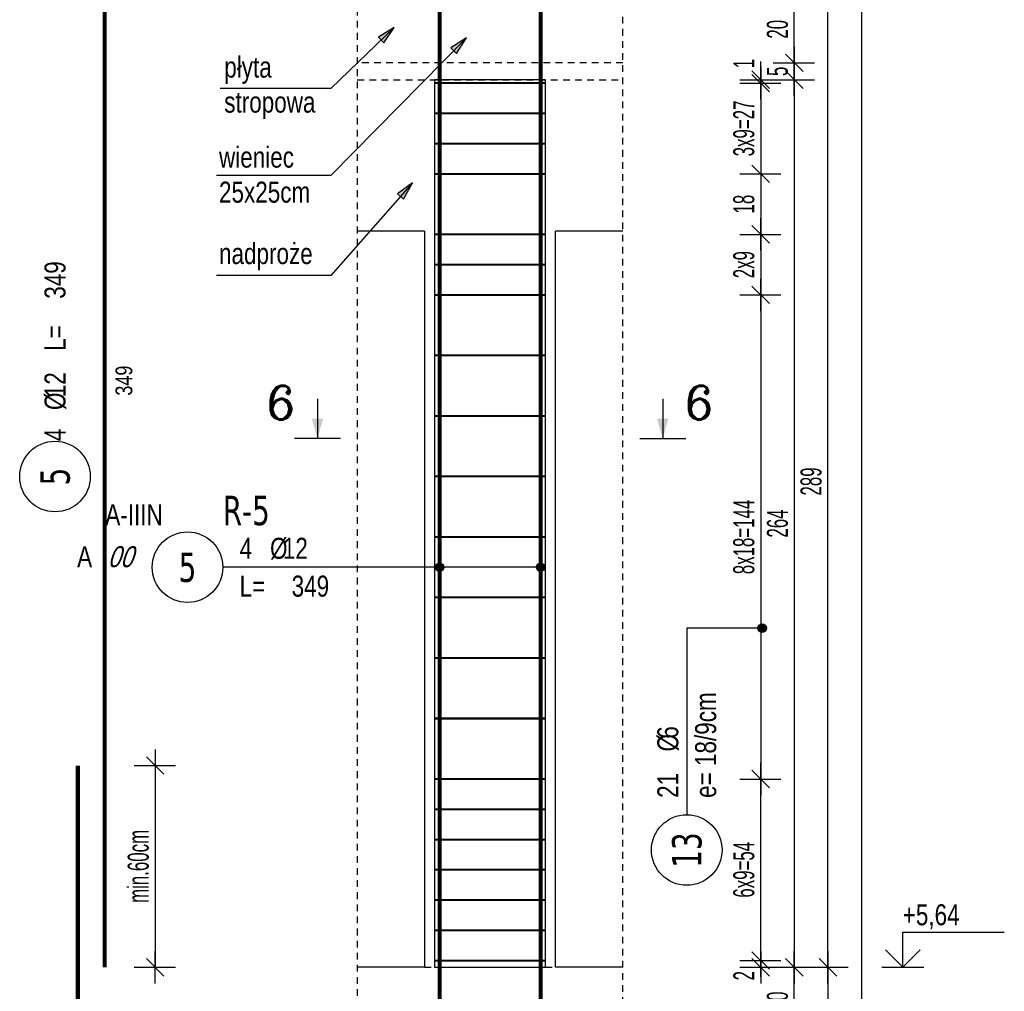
# Model space of a CAD drawing. Header units: millimetres. Extents: x 11988 to 14650, y -1596 to 604.
# Tile 31 of 38: x 13306 to 13599, y -246 to 43. Entities that reach past the tile are written whole.
import ezdxf
from ezdxf.enums import TextEntityAlignment as Align

# ---------------------------------------------------------------- set-up
doc = ezdxf.new("R2010")
doc.units = ezdxf.units.MM
doc.header["$LTSCALE"] = 10
doc.linetypes.add('MP', pattern=[0.36, 0.2, -0.16])
for name, color, linetype in [('BA_txg', 3, 'Continuous'), ('BA_wic', 1, 'Continuous'), ('BA_wis', 2, 'Continuous'), ('BA_wym', 1, 'Continuous'), ('BZ_kot', 7, 'Continuous'), ('BZ_odn', 1, 'Continuous'), ('BZ_opi1', 7, 'Continuous'), ('BZ_opi2', 4, 'Continuous'), ('BZ_opi3', 30, 'Continuous'), ('BZ_opi4', 53, 'Continuous'), ('BZ_P_roz', 11, 'Continuous'), ('BZ_P_wid', 3, 'Continuous'), ('BZ_P_wyc', 134, 'Continuous'), ('BZ_txs', 2, 'Continuous'), ('BZ_wym', 1, 'Continuous')]:
    doc.layers.add(name, color=color, linetype=linetype)
doc.layers.add('BZ_obroz', color=137, linetype='Continuous', plot=False)
doc.layers.add('BZ_pom', color=6, linetype='Continuous', plot=False)
doc.styles.add('BIKTBG', font='tahoma.ttf', dxfattribs={"width": 0.85})
doc.styles.add('BIKTC', font='bikromsw.shx', dxfattribs={"width": 0.85})
doc.styles.add('BIKTS', font='bikromsw.shx', dxfattribs={"width": 0.8})
doc.styles.add('BIKWYM', font='bikromsw.shx', dxfattribs={"width": 0.6})
doc.styles.add('ROMANC', font='ROMANC.SHX')
doc.dimstyles.new('BA_KR_25_cm', dxfattribs={"dimscale": 0.25, "dimtxt": 25, "dimasz": 1.666667, "dimexe": 24, "dimexo": 0, "dimgap": 0, "dimtad": 0, "dimdec": 1, "dimrnd": 0.5, "dimzin": 9, "dimdsep": 46, "dimtxsty": 'BIKWYM', "dimblk": 'WYM-KR', "dimcen": 0, "dimdle": 20, "dimclrd": 256, "dimclre": 256, "dimclrt": 2, "dimadec": 0, "dimazin": 0, "dimtfac": 0.033333, "dimtdec": 1, "dimtmove": 0, "dimatfit": 3, "dimldrblk": 'WYM-KR', "dimfxl": 25, "dimfxlon": 1, "dimtvp": 0.8, "dimtolj": 1, "dimarcsym": 0})
doc.dimstyles.new('BZ_KP_25_cm', dxfattribs={"dimscale": 0.25, "dimtxt": 25, "dimasz": 1.666667, "dimexe": 24, "dimexo": 0, "dimgap": 0, "dimtad": 0, "dimdec": 1, "dimrnd": 0.5, "dimzin": 9, "dimdsep": 46, "dimtxsty": 'BIKWYM', "dimblk": 'WYM-KR', "dimblk1": 'WYM-KP', "dimblk2": 'WYM-KP', "dimsah": 1, "dimcen": 0, "dimdle": 20, "dimclrd": 256, "dimclre": 256, "dimclrt": 7, "dimadec": 0, "dimazin": 0, "dimtfac": 0.033333, "dimtdec": 1, "dimtmove": 0, "dimatfit": 3, "dimldrblk": 'WYM-KP', "dimfxl": 1, "dimtvp": 0.8, "dimtolj": 1, "dimarcsym": 0})
doc.dimstyles.new('BZ_ST_25_cm', dxfattribs={"dimscale": 0.25, "dimtxt": 25, "dimasz": 1.666667, "dimexe": 24, "dimexo": 0, "dimgap": 0, "dimtad": 0, "dimdec": 1, "dimrnd": 0.5, "dimdsep": 46, "dimtxsty": 'BIKWYM', "dimblk": 'WYM-ST', "dimcen": 0, "dimdle": 20, "dimclrd": 256, "dimclre": 256, "dimclrt": 7, "dimadec": 0, "dimazin": 0, "dimtfac": 0.033333, "dimtdec": 1, "dimtix": 1, "dimtmove": 2, "dimatfit": 3, "dimldrblk": 'WYM-ST', "dimfxl": 1, "dimtvp": 0.8, "dimtolj": 1, "dimtzin": 0, "dimarcsym": 0})

# ---------------------------------------------------------------- blocks, each defined once
blk = doc.blocks.new('WYM-ST')
blk.add_hatch(color=256).paths.add_polyline_path([(-13, 2.88), (0, 0), (-13, -2.88)])
blk.add_lwpolyline([(0, 0), (-13, 2.88), (-13, -2.88), (0, 0)])
blk = doc.blocks.new('ST2')
blk.add_line((13.77, 0), (0, 0))
blk.add_solid([(6.84, -1.95), (6.84, 1.95), (0, 0)])
blk = doc.blocks.new('eprzh')
blk.add_line((-47.9, 0), (47.9, 0))
at = {"xscale": 6, "yscale": 6, "zscale": 6, "rotation": 90}
blk.add_blockref('ST2', (0, 0), dxfattribs=at)
at = {"style": 'ROMANC'}
blk.add_attdef('PRZ', text='', height=70, dxfattribs=at).set_placement((76, 39.4), align=Align.CENTER)
blk = doc.blocks.new('WYM-KR')
at = {"linetype": 'ByBlock'}
blk.add_line((11.52, 0), (-11.52, 0), dxfattribs=at)
at = {"color": 7, "linetype": 'ByBlock'}
blk.add_line((6.24, 6.24), (-6.24, -6.24), dxfattribs=at)
blk = doc.blocks.new('*D272')
at = {"layer": 'BA_wym', "lineweight": -2}
for p, q in [((13340.1, -179.34), (13352.35, -179.34)), ((13346.35, -179.76), (13346.35, -238.92)), ((13340.1, -239.34), (13352.35, -239.34))]:
    blk.add_line(p, q, dxfattribs=at)
at = {"layer": 'Defpoints', "color": 0}
for p in [(13323.35, -179.34), (13331.35, -239.34), (13346.35, -239.34)]:
    blk.add_point(p, dxfattribs=at)
at = {"layer": 'BA_wym', "lineweight": -2, "xscale": 0.4166666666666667, "yscale": 0.4166666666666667, "zscale": 0.4166666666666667}
for p, rotation in [((13346.35, -179.34), 90), ((13346.35, -239.34), 270)]:
    blk.add_blockref('WYM-KR', p, dxfattribs=dict(at, rotation=rotation))
at = {"layer": 'BA_wym', "color": 2, "insert": (13341.35, -209.34), "char_height": 6.25, "attachment_point": 5, "rotation": 90, "style": 'BIKWYM'}
blk.add_mtext('\\A1;min.60cm', dxfattribs=at)
blk = doc.blocks.new('WYM-KP')
blk.add_hatch(color=256).paths.add_polyline_path([(3, 0, 1), (-3, 0, 1)])
blk.add_circle((0, 0), 3)
blk = doc.blocks.new('bik_BlkOpPret', base_point=(608.5, -87.83))
at = {"layer": 'BZ_opi1', "style": 'BIKTS', "width": 0.8}
for tag, p in [('SZTUK', (567.31, -85.33)), ('PRZEKROJ', (584.93, -85.33)), ('PRZEDR_FI', (581.12, -85.33)), ('PRZEDR_L', (567.31, -96.58)), ('DLUGOSC', (582.78, -96.58)), ('UWAGA', (567.31, -105.33))]:
    blk.add_attdef(tag, p, '', height=6.25, dxfattribs=at)
at = {"layer": 'BZ_opi2', "style": 'BIKTBG', "width": 0.8}
blk.add_attdef('NUMER', text='', height=8.75, dxfattribs=at).set_placement((551.81, -87.83), align=Align.MIDDLE_CENTER)
at = {"layer": 'BZ_pom', "width": 0.8}
for tag, p, height, style in [('POZYCJA', (562.31, -75.33), 8.75, 'BIKTBG'), ('GATUNEK', (526.97, -75.33), 6.25, 'BIKTS'), ('METODA_L', (520.17, -87.83), 6.25, 'BIKTS'), ('EURO_KOD', (529.45, -87.83), 6.25, 'BIKTS')]:
    blk.add_attdef(tag, p, '', height=height, dxfattribs=dict(at, style=style))
at = {"layer": 'BZ_wym', "width": 0.8}
for tag, p, height, style, flags in [('PRZEDR_NR', (567.31, -114.71), 8.75, 'BIKTBG', 1), ('PRZEDR_SZT', (567.31, -124.08), 6.25, 'BIKTS', 1), ('TYP_PRETA', (567.31, -133.46), 6.25, 'BIKTS', 3), ('EURO_KOD_SEGMENTY', (580.88, -142.83), 6.25, 'BIKTS', 3), ('HAK_1', (567.31, -152.21), 6.25, 'BIKTS', 3), ('HAK_2', (567.31, -161.58), 6.25, 'BIKTS', 3), ('ID', (567.31, -170.96), 6.25, 'BIKTS', 3), ('ID_C', (567.31, -180.33), 6.25, 'BIKTS', 3), ('b_atr_0', (567.31, -189.71), 6.25, 'BIKTS', 3)]:
    blk.add_attdef(tag, p, '', height=height, dxfattribs=dict(at, style=style, flags=flags))
blk = doc.blocks.new('bik_BlkOpPretW', base_point=(917.65, 307.46))
at = {"layer": 'BZ_opi2', "style": 'BIKTBG', "width": 0.8}
blk.add_attdef('NUMER', text='', height=8.75, dxfattribs=at).set_placement((933.15, 307.46), align=Align.MIDDLE_CENTER)
at = {"layer": 'BZ_opi4', "style": 'BIKTS', "width": 0.8}
for tag, p in [('SZTUK', (943.38, 304.33)), ('PRZEDR_FI', (952.43, 304.33)), ('PRZEKROJ', (956.24, 304.33)), ('PRZEDR_L', (970.04, 304.33)), ('DLUGOSC', (985.52, 304.33))]:
    blk.add_attdef(tag, p, '', height=6.25, dxfattribs=at)
at = {"layer": 'BZ_pom', "width": 0.8}
for tag, p, height, style, flags in [('POZYCJA', (943.38, 294.96), 8.75, 'BIKTBG', 3), ('GATUNEK', (943.38, 285.58), 6.25, 'BIKTS', 1), ('METODA_L', (943.38, 266.83), 6.25, 'BIKTS', 3)]:
    blk.add_attdef(tag, p, '', height=height, dxfattribs=dict(at, style=style, flags=flags))
at = {"layer": 'BZ_wym', "width": 0.8}
for tag, p, height, style, flags in [('UWAGA', (943.38, 276.21), 6.25, 'BIKTS', 1), ('TYP_PRETA', (943.38, 257.46), 6.25, 'BIKTS', 3), ('PRZEDR_NR', (943.38, 248.08), 8.75, 'BIKTBG', 1), ('PRZEDR_SZT', (943.38, 238.71), 6.25, 'BIKTS', 1), ('EURO_KOD', (943.38, 229.33), 6.25, 'BIKTS', 3), ('EURO_KOD_SEGMENTY', (956.95, 229.33), 6.25, 'BIKTS', 3), ('HAK_1', (943.38, 219.96), 6.25, 'BIKTS', 3), ('HAK_2', (943.38, 210.58), 6.25, 'BIKTS', 3), ('ID', (943.38, 201.21), 6.25, 'BIKTS', 3), ('ID_C', (943.38, 191.83), 6.25, 'BIKTS', 3), ('b_atr_0', (943.38, 182.46), 6.25, 'BIKTS', 3)]:
    blk.add_attdef(tag, p, '', height=height, dxfattribs=dict(at, style=style, flags=flags))
blk = doc.blocks.new('*D287')
at = {"layer": 'BA_wym', "lineweight": -2}
for p, q in [((13526.47, -236.92), (13526.47, -236.51)), ((13520.22, -237.34), (13532.47, -237.34)), ((13520.22, -239.34), (13532.47, -239.34)), ((13526.47, -237.34), (13526.47, -239.34)), ((13526.47, -239.76), (13526.47, -243.51))]:
    blk.add_line(p, q, dxfattribs=at)
at = {"layer": 'Defpoints', "color": 0}
for p in [(13462.47, -237.34), (13485.47, -239.34), (13526.47, -239.34)]:
    blk.add_point(p, dxfattribs=at)
at = {"layer": 'BA_wym', "lineweight": -2, "xscale": 0.4166666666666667, "yscale": 0.4166666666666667, "zscale": 0.4166666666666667}
for p, rotation in [((13526.47, -237.34), 270), ((13526.47, -239.34), 90)]:
    blk.add_blockref('WYM-KR', p, dxfattribs=dict(at, rotation=rotation))
at = {"layer": 'BA_wym', "color": 2, "insert": (13521.47, -241.84), "char_height": 6.25, "attachment_point": 5, "rotation": 90, "style": 'BIKWYM'}
blk.add_mtext('\\A1;2', dxfattribs=at)
blk = doc.blocks.new('*D288')
at = {"layer": 'BA_wym', "lineweight": -2}
for p, q in [((13520.22, -183.34), (13532.47, -183.34)), ((13526.47, -236.92), (13526.47, -183.76)), ((13520.22, -237.34), (13532.47, -237.34))]:
    blk.add_line(p, q, dxfattribs=at)
at = {"layer": 'Defpoints', "color": 0}
for p in [(13462.47, -183.34), (13526.47, -183.34), (13462.47, -237.34)]:
    blk.add_point(p, dxfattribs=at)
at = {"layer": 'BA_wym', "lineweight": -2, "xscale": 0.4166666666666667, "yscale": 0.4166666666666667, "zscale": 0.4166666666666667}
for p, rotation in [((13526.47, -183.34), 90), ((13526.47, -237.34), 270)]:
    blk.add_blockref('WYM-KR', p, dxfattribs=dict(at, rotation=rotation))
at = {"layer": 'BA_wym', "color": 2, "insert": (13521.47, -210.34), "char_height": 6.25, "attachment_point": 5, "rotation": 90, "style": 'BIKWYM'}
blk.add_mtext('\\A1;6x9=54', dxfattribs=at)
blk = doc.blocks.new('*D289')
at = {"layer": 'BA_wym', "lineweight": -2}
for p, q in [((13520.22, -39.34), (13532.47, -39.34)), ((13526.47, -39.76), (13526.47, -182.92)), ((13520.22, -183.34), (13532.47, -183.34))]:
    blk.add_line(p, q, dxfattribs=at)
at = {"layer": 'Defpoints', "color": 0}
for p in [(13462.48, -39.34), (13462.47, -183.34), (13526.47, -183.34)]:
    blk.add_point(p, dxfattribs=at)
at = {"layer": 'BA_wym', "lineweight": -2, "xscale": 0.4166666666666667, "yscale": 0.4166666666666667, "zscale": 0.4166666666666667}
for p, rotation in [((13526.47, -39.34), 90), ((13526.47, -183.34), 270)]:
    blk.add_blockref('WYM-KR', p, dxfattribs=dict(at, rotation=rotation))
at = {"layer": 'BA_wym', "color": 2, "insert": (13521.47, -111.34), "char_height": 6.25, "attachment_point": 5, "rotation": 90, "style": 'BIKWYM'}
blk.add_mtext('\\A1;8x18=144', dxfattribs=at)
blk = doc.blocks.new('*D290')
at = {"layer": 'BA_wym', "lineweight": -2}
for p, q in [((13520.22, 23.66), (13532.47, 23.66)), ((13526.47, 24.08), (13526.47, 24.49)), ((13526.47, 23.66), (13526.47, -3.34)), ((13520.22, -3.34), (13532.47, -3.34)), ((13526.47, -3.76), (13526.47, -4.17))]:
    blk.add_line(p, q, dxfattribs=at)
at = {"layer": 'Defpoints', "color": 0}
for p in [(13462.48, 23.66), (13462.48, -3.34), (13526.47, -3.34)]:
    blk.add_point(p, dxfattribs=at)
at = {"layer": 'BA_wym', "lineweight": -2, "xscale": 0.4166666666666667, "yscale": 0.4166666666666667, "zscale": 0.4166666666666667}
for p, rotation in [((13526.47, 23.66), 270), ((13526.47, -3.34), 90)]:
    blk.add_blockref('WYM-KR', p, dxfattribs=dict(at, rotation=rotation))
at = {"layer": 'BA_wym', "color": 2, "insert": (13521.47, 10.16), "char_height": 6.25, "attachment_point": 5, "rotation": 90, "style": 'BIKWYM'}
blk.add_mtext('\\A1;3x9=27', dxfattribs=at)
blk = doc.blocks.new('*D291')
at = {"layer": 'BA_wym', "lineweight": -2}
for p, q in [((13526.47, 25.08), (13526.47, 30.05)), ((13520.22, 24.66), (13532.47, 24.66)), ((13520.22, 23.66), (13532.47, 23.66)), ((13526.47, 23.66), (13526.47, 24.66)), ((13526.47, 23.24), (13526.47, 22.83))]:
    blk.add_line(p, q, dxfattribs=at)
at = {"layer": 'Defpoints', "color": 0}
for p in [(13462.48, 23.66), (13485.47, 24.66), (13526.47, 24.66)]:
    blk.add_point(p, dxfattribs=at)
at = {"layer": 'BA_wym', "lineweight": -2, "xscale": 0.4166666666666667, "yscale": 0.4166666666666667, "zscale": 0.4166666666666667}
for p, rotation in [((13526.47, 24.66), 270), ((13526.47, 23.66), 90)]:
    blk.add_blockref('WYM-KR', p, dxfattribs=dict(at, rotation=rotation))
at = {"layer": 'BA_wym', "color": 2, "insert": (13521.47, 29.46), "char_height": 6.25, "attachment_point": 5, "rotation": 90, "style": 'BIKWYM'}
blk.add_mtext('\\A1;1', dxfattribs=at)
blk = doc.blocks.new('bik_BlkOpPretU', base_point=(1570.94, 615.52))
at = {"layer": 'BZ_opi2', "style": 'BIKTBG', "width": 0.8}
blk.add_attdef('NUMER', text='', height=8.75, dxfattribs=at).set_placement((1514.25, 615.52), align=Align.MIDDLE_CENTER)
at = {"layer": 'BZ_opi4', "style": 'BIKTS', "width": 0.8}
for tag, p in [('SZTUK', (1529.75, 618.02)), ('PRZEDR_FI', (1538.8, 618.02)), ('PRZEKROJ', (1542.61, 618.02)), ('PRZEDR_L', (1529.75, 606.77)), ('DLUGOSC', (1545.23, 606.77)), ('UWAGA', (1529.75, 598.02))]:
    blk.add_attdef(tag, p, '', height=6.25, dxfattribs=at)
at = {"layer": 'BZ_pom', "width": 0.8}
for tag, p, height, style in [('POZYCJA', (1524.75, 628.02), 8.75, 'BIKTBG'), ('GATUNEK', (1483.8, 628.02), 6.25, 'BIKTS'), ('METODA_L', (1489.99, 615.52), 6.25, 'BIKTS')]:
    blk.add_attdef(tag, p, '', height=height, dxfattribs=dict(at, style=style))
at = {"layer": 'BZ_wym', "width": 0.8}
for tag, p, height, style, flags in [('PRZEDR_NR', (1529.75, 588.65), 8.75, 'BIKTBG', 1), ('PRZEDR_SZT', (1529.75, 579.27), 6.25, 'BIKTS', 1), ('TYP_PRETA', (1529.75, 569.9), 6.25, 'BIKTS', 3), ('EURO_KOD', (1529.75, 560.52), 6.25, 'BIKTS', 3), ('EURO_KOD_SEGMENTY', (1544.75, 560.52), 6.25, 'BIKTS', 3), ('HAK_1', (1529.75, 551.15), 6.25, 'BIKTS', 3), ('HAK_2', (1529.75, 541.77), 6.25, 'BIKTS', 3), ('ID', (1529.75, 532.4), 6.25, 'BIKTS', 3), ('ID_C', (1529.75, 523.02), 6.25, 'BIKTS', 3), ('b_atr_0', (1529.75, 513.65), 6.25, 'BIKTS', 3)]:
    blk.add_attdef(tag, p, '', height=height, dxfattribs=dict(at, style=style, flags=flags))
blk = doc.blocks.new('*D305')
at = {"layer": 'BA_wym', "lineweight": -2}
for p, q in [((13530.22, -239.34), (13542.47, -239.34)), ((13536.47, -258.92), (13536.47, -239.76)), ((13530.22, -259.34), (13542.47, -259.34))]:
    blk.add_line(p, q, dxfattribs=at)
at = {"layer": 'Defpoints', "color": 0}
for p in [(13485.47, -239.34), (13536.47, -239.34), (13485.47, -259.34)]:
    blk.add_point(p, dxfattribs=at)
at = {"layer": 'BA_wym', "lineweight": -2, "xscale": 0.4166666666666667, "yscale": 0.4166666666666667, "zscale": 0.4166666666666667}
for p, rotation in [((13536.47, -239.34), 90), ((13536.47, -259.34), 270)]:
    blk.add_blockref('WYM-KR', p, dxfattribs=dict(at, rotation=rotation))
at = {"layer": 'BA_wym', "color": 2, "insert": (13531.47, -249.34), "char_height": 6.25, "attachment_point": 5, "rotation": 90, "style": 'BIKWYM'}
blk.add_mtext('\\A1;20', dxfattribs=at)
blk = doc.blocks.new('*D306')
at = {"layer": 'BA_wym', "lineweight": -2}
for p, q in [((13530.22, 24.66), (13542.47, 24.66)), ((13536.47, 24.24), (13536.47, -238.92)), ((13530.22, -239.34), (13542.47, -239.34))]:
    blk.add_line(p, q, dxfattribs=at)
at = {"layer": 'Defpoints', "color": 0}
for p in [(13485.47, 24.66), (13485.47, -239.34), (13536.47, -239.34)]:
    blk.add_point(p, dxfattribs=at)
at = {"layer": 'BA_wym', "lineweight": -2, "xscale": 0.4166666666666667, "yscale": 0.4166666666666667, "zscale": 0.4166666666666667}
for p, rotation in [((13536.47, 24.66), 90), ((13536.47, -239.34), 270)]:
    blk.add_blockref('WYM-KR', p, dxfattribs=dict(at, rotation=rotation))
at = {"layer": 'BA_wym', "color": 2, "insert": (13531.47, -107.34), "char_height": 6.25, "attachment_point": 5, "rotation": 90, "style": 'BIKWYM'}
blk.add_mtext('\\A1;264', dxfattribs=at)
blk = doc.blocks.new('*D307')
at = {"layer": 'BA_wym', "lineweight": -2}
for p, q in [((13530.22, 29.66), (13542.47, 29.66)), ((13536.47, 29.24), (13536.47, 25.08)), ((13530.22, 24.66), (13542.47, 24.66))]:
    blk.add_line(p, q, dxfattribs=at)
at = {"layer": 'Defpoints', "color": 0}
for p in [(13485.47, 29.66), (13485.47, 24.66), (13536.47, 24.66)]:
    blk.add_point(p, dxfattribs=at)
at = {"layer": 'BA_wym', "lineweight": -2, "xscale": 0.4166666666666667, "yscale": 0.4166666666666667, "zscale": 0.4166666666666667}
for p, rotation in [((13536.47, 29.66), 90), ((13536.47, 24.66), 270)]:
    blk.add_blockref('WYM-KR', p, dxfattribs=dict(at, rotation=rotation))
at = {"layer": 'BA_wym', "color": 2, "insert": (13531.47, 27.16), "char_height": 6.25, "attachment_point": 5, "rotation": 90, "style": 'BIKWYM'}
blk.add_mtext('\\A1;5', dxfattribs=at)
blk = doc.blocks.new('*D308')
at = {"layer": 'BA_wym', "lineweight": -2}
for p, q in [((13530.22, 49.66), (13542.47, 49.66)), ((13536.47, 30.08), (13536.47, 49.24)), ((13530.22, 29.66), (13542.47, 29.66))]:
    blk.add_line(p, q, dxfattribs=at)
at = {"layer": 'Defpoints', "color": 0}
for p in [(13485.47, 49.66), (13536.47, 49.66), (13485.47, 29.66)]:
    blk.add_point(p, dxfattribs=at)
at = {"layer": 'BA_wym', "lineweight": -2, "xscale": 0.4166666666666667, "yscale": 0.4166666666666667, "zscale": 0.4166666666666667}
for p, rotation in [((13536.47, 49.66), 90), ((13536.47, 29.66), 270)]:
    blk.add_blockref('WYM-KR', p, dxfattribs=dict(at, rotation=rotation))
at = {"layer": 'BA_wym', "color": 2, "insert": (13531.47, 39.66), "char_height": 6.25, "attachment_point": 5, "rotation": 90, "style": 'BIKWYM'}
blk.add_mtext('\\A1;20', dxfattribs=at)
blk = doc.blocks.new('*D315')
at = {"layer": 'BA_wym', "lineweight": -2}
for p, q in [((13540.22, -239.34), (13552.47, -239.34)), ((13546.47, -239.76), (13546.47, -527.92)), ((13540.22, -528.34), (13552.47, -528.34))]:
    blk.add_line(p, q, dxfattribs=at)
at = {"layer": 'Defpoints', "color": 0}
for p in [(13485.47, -239.34), (13485.47, -528.34), (13546.47, -528.34)]:
    blk.add_point(p, dxfattribs=at)
at = {"layer": 'BA_wym', "lineweight": -2, "xscale": 0.4166666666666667, "yscale": 0.4166666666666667, "zscale": 0.4166666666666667}
for p, rotation in [((13546.47, -239.34), 90), ((13546.47, -528.34), 270)]:
    blk.add_blockref('WYM-KR', p, dxfattribs=dict(at, rotation=rotation))
at = {"layer": 'BA_wym', "color": 2, "insert": (13541.47, -383.84), "char_height": 6.25, "attachment_point": 5, "rotation": 90, "style": 'BIKWYM'}
blk.add_mtext('\\A1;289', dxfattribs=at)
blk = doc.blocks.new('*D316')
at = {"layer": 'BA_wym', "lineweight": -2}
for p, q in [((13540.22, 49.66), (13552.47, 49.66)), ((13546.47, -238.92), (13546.47, 49.24)), ((13540.22, -239.34), (13552.47, -239.34))]:
    blk.add_line(p, q, dxfattribs=at)
at = {"layer": 'Defpoints', "color": 0}
for p in [(13485.47, 49.66), (13546.47, 49.66), (13485.47, -239.34)]:
    blk.add_point(p, dxfattribs=at)
at = {"layer": 'BA_wym', "lineweight": -2, "xscale": 0.4166666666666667, "yscale": 0.4166666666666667, "zscale": 0.4166666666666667}
for p, rotation in [((13546.47, 49.66), 90), ((13546.47, -239.34), 270)]:
    blk.add_blockref('WYM-KR', p, dxfattribs=dict(at, rotation=rotation))
at = {"layer": 'BA_wym', "color": 2, "insert": (13541.47, -94.84), "char_height": 6.25, "attachment_point": 5, "rotation": 90, "style": 'BIKWYM'}
blk.add_mtext('\\A1;289', dxfattribs=at)
blk = doc.blocks.new('*D318')
at = {"layer": 'BA_wym', "lineweight": -2}
for p, q in [((13550.22, 340.66), (13562.47, 340.66)), ((13556.47, 340.24), (13556.47, -947.92)), ((13550.22, -948.34), (13562.47, -948.34))]:
    blk.add_line(p, q, dxfattribs=at)
at = {"layer": 'Defpoints', "color": 0}
for p in [(13485.47, 340.66), (13485.47, -948.34), (13556.47, -948.34)]:
    blk.add_point(p, dxfattribs=at)
at = {"layer": 'BA_wym', "lineweight": -2, "xscale": 0.4166666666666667, "yscale": 0.4166666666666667, "zscale": 0.4166666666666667}
for p, rotation in [((13556.47, 340.66), 90), ((13556.47, -948.34), 270)]:
    blk.add_blockref('WYM-KR', p, dxfattribs=dict(at, rotation=rotation))
at = {"layer": 'BA_wym', "color": 2, "insert": (13551.47, -303.84), "char_height": 6.25, "attachment_point": 5, "rotation": 90, "style": 'BIKWYM'}
blk.add_mtext('\\A1;1289', dxfattribs=at)
blk = doc.blocks.new('*U29')
for p, q in [((0, 4.17), (12.08, 4.17)), ((0, 0), (0, 4.17))]:
    blk.add_line(p, q)
at = {"color": 1}
blk.add_line((-2.5, 0), (2.5, 0), dxfattribs=at)
blk.add_lwpolyline([(-2.06, 2.06), (0, 0), (2.06, 2.06)])
at = {"style": 'BIKTS', "width": 0.8}
blk.add_attdef('POZIOM', text='', height=2.5, dxfattribs=at).set_placement((0, 6.25), align=Align.MIDDLE_LEFT)
blk = doc.blocks.new('*D325')
at = {"layer": 'BA_wym', "lineweight": -2}
for p, q in [((13520.22, -21.34), (13532.47, -21.34)), ((13526.47, -21.76), (13526.47, -38.92)), ((13520.22, -39.34), (13532.47, -39.34))]:
    blk.add_line(p, q, dxfattribs=at)
at = {"layer": 'Defpoints', "color": 0}
for p in [(13462.47, -21.34), (13462.48, -39.34), (13526.47, -39.34)]:
    blk.add_point(p, dxfattribs=at)
at = {"layer": 'BA_wym', "lineweight": -2, "xscale": 0.4166666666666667, "yscale": 0.4166666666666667, "zscale": 0.4166666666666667}
for p, rotation in [((13526.47, -21.34), 90), ((13526.47, -39.34), 270)]:
    blk.add_blockref('WYM-KR', p, dxfattribs=dict(at, rotation=rotation))
at = {"layer": 'BA_wym', "color": 2, "insert": (13521.47, -30.34), "char_height": 6.25, "attachment_point": 5, "rotation": 90, "style": 'BIKWYM'}
blk.add_mtext('\\A1;2x9', dxfattribs=at)
blk = doc.blocks.new('*D326')
at = {"layer": 'BA_wym', "lineweight": -2}
for p, q in [((13520.22, -3.34), (13532.47, -3.34)), ((13526.47, -3.76), (13526.47, -20.92)), ((13520.22, -21.34), (13532.47, -21.34))]:
    blk.add_line(p, q, dxfattribs=at)
at = {"layer": 'Defpoints', "color": 0}
for p in [(13462.47, -3.34), (13462.48, -21.34), (13526.47, -21.34)]:
    blk.add_point(p, dxfattribs=at)
at = {"layer": 'BA_wym', "lineweight": -2, "xscale": 0.4166666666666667, "yscale": 0.4166666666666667, "zscale": 0.4166666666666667}
for p, rotation in [((13526.47, -3.34), 90), ((13526.47, -21.34), 270)]:
    blk.add_blockref('WYM-KR', p, dxfattribs=dict(at, rotation=rotation))
at = {"layer": 'BA_wym', "color": 2, "insert": (13521.47, -12.34), "char_height": 6.25, "attachment_point": 5, "rotation": 90, "style": 'BIKWYM'}
blk.add_mtext('\\A1;18', dxfattribs=at)

msp = doc.modelspace()

# ---------------------------------------------------------------- linework, layer by layer
at = {"layer": 'BA_wic', "linetype": 'MP'}
for p, q in [((13406.47, 24.66), (13485.47, 24.66)), ((13426.47, -239.34), (13465.47, -239.34))]:
    msp.add_line(p, q, dxfattribs=at)
for points in [[(13406.47, 348.16), (13406.47, -955.84)], [(13485.47, -955.84), (13485.47, 348.16)], [(13485.47, 29.66), (13406.47, 29.66)]]:
    msp.add_lwpolyline(points, dxfattribs=at)
at = {"layer": 'BA_wis'}
for points in [[(13426.47, -20.34), (13406.47, -20.34)], [(13426.47, -20.34), (13426.47, -239.34)], [(13465.47, -239.34), (13465.47, -20.34)], [(13485.47, -20.34), (13465.47, -20.34)], [(13426.47, -239.34), (13406.47, -239.34)], [(13485.47, -239.34), (13465.47, -239.34)]]:
    msp.add_lwpolyline(points, dxfattribs=at)
at = {"layer": 'BZ_obroz'}
msp.add_lwpolyline([(13429.47, -239.34), (13462.47, -239.34), (13462.47, 24.66), (13429.48, 24.66)], close=True, dxfattribs=at)
at = {"layer": 'BZ_odn', "color": 252}
for centre in [(13316.55, -93.37), (13504.47, -204.46)]:
    msp.add_circle(centre, 10.5, dxfattribs=at)
at = {"layer": 'BZ_odn'}
msp.add_circle((13355.97, -120.34), 10.5, dxfattribs=at)
at = {"layer": 'BZ_P_roz', "const_width": 0.6}
for points in [[(13429.48, 23.66), (13462.48, 23.66)], [(13429.48, 14.66), (13462.48, 14.66)], [(13429.47, 5.66), (13462.48, 5.66)], [(13429.47, -3.34), (13462.48, -3.34)], [(13429.47, -21.34), (13462.48, -21.34)], [(13429.47, -30.34), (13462.48, -30.34)], [(13429.47, -39.34), (13462.47, -39.34)], [(13429.47, -57.34), (13462.47, -57.34)], [(13429.47, -75.34), (13462.47, -75.34)], [(13429.47, -93.34), (13462.47, -93.34)], [(13429.47, -111.34), (13462.47, -111.34)], [(13429.47, -129.34), (13462.47, -129.34)], [(13429.47, -147.34), (13462.47, -147.34)], [(13429.47, -165.34), (13462.47, -165.34)], [(13429.47, -183.34), (13462.47, -183.34)], [(13429.47, -192.34), (13462.47, -192.34)], [(13429.47, -201.34), (13462.47, -201.34)], [(13429.47, -210.34), (13462.47, -210.34)], [(13429.47, -219.34), (13462.47, -219.34)], [(13429.47, -228.34), (13462.47, -228.34)], [(13429.47, -237.34), (13462.47, -237.34)]]:
    msp.add_lwpolyline(points, dxfattribs=at)
at = {"layer": 'BZ_P_wid', "const_width": 1.2}
for points in [[(13430.94, 109.66), (13430.94, -239.34)], [(13461.01, 109.66), (13461.01, -239.34)], [(13430.94, -179.34), (13430.94, -528.34)], [(13461.01, -179.34), (13461.01, -528.34)]]:
    msp.add_lwpolyline(points, dxfattribs=at)
at = {"layer": 'BZ_P_wyc', "linetype": 'Continuous', "const_width": 1.2}
for points in [[(13331.35, 109.66), (13331.35, -239.34)], [(13323.35, -179.34), (13323.35, -528.34)]]:
    msp.add_lwpolyline(points, dxfattribs=at)

# ---------------------------------------------------------------- block references
ref = msp.add_blockref('bik_BlkOpPretW', (13316.55, -108.87), dxfattribs=dict(rotation=90))
ref.add_attrib('NUMER', '5', dxfattribs={"layer": 'BZ_opi2', "height": 8.75, "rotation": 90, "style": 'BIKTBG', "width": 0.8}).set_placement((13316.55, -93.37), align=Align.MIDDLE_CENTER)
ref.add_attrib('SZTUK', '4', (13319.68, -82.87), dxfattribs={"layer": 'BZ_opi4', "height": 6.25, "rotation": 90, "style": 'BIKTS', "width": 0.8})
ref.add_attrib('PRZEKROJ', '12', (13319.68, -69.78), dxfattribs={"layer": 'BZ_opi4', "height": 6.25, "rotation": 90, "style": 'BIKTS', "width": 0.8})
ref.add_attrib('DLUGOSC', '349', (13319.68, -40.49), dxfattribs={"layer": 'BZ_opi4', "height": 6.25, "rotation": 90, "style": 'BIKTS', "width": 0.8})
ref.add_attrib('PRZEDR_FI', '%%c', (13319.68, -73.59), dxfattribs={"layer": 'BZ_opi4', "height": 6.25, "rotation": 90, "style": 'BIKTS', "width": 0.8})
ref.add_attrib('PRZEDR_L', 'L=', (13319.68, -55.97), dxfattribs={"layer": 'BZ_opi4', "height": 6.25, "rotation": 90, "style": 'BIKTS', "width": 0.8})
ref = msp.add_blockref('bik_BlkOpPret', (13410.28, -120.34))
ref.add_attrib('NUMER', '5', dxfattribs={"layer": 'BZ_opi2', "height": 8.75, "style": 'BIKTBG', "width": 0.8}).set_placement((13355.97, -120.34), align=Align.MIDDLE_CENTER)
ref.add_attrib('POZYCJA', 'R-5', (13366.47, -107.84), dxfattribs={"layer": 'BZ_pom', "height": 8.75, "style": 'BIKTBG', "width": 0.8})
ref.add_attrib('SZTUK', '4', (13371.47, -117.84), dxfattribs={"layer": 'BZ_opi1', "height": 6.25, "style": 'BIKTS', "width": 0.8})
ref.add_attrib('GATUNEK', 'A-IIIN', (13331.52, -107.84), dxfattribs={"layer": 'BZ_pom', "height": 6.25, "style": 'BIKTS', "width": 0.8})
ref.add_attrib('PRZEKROJ', '12', (13384.33, -117.84), dxfattribs={"layer": 'BZ_opi1', "height": 6.25, "style": 'BIKTS', "width": 0.8})
ref.add_attrib('DLUGOSC', '349', (13386.95, -129.09), dxfattribs={"layer": 'BZ_opi1', "height": 6.25, "style": 'BIKTS', "width": 0.8})
ref.add_attrib('METODA_L', 'A', (13323.14, -120.34), dxfattribs={"layer": 'BZ_pom', "height": 6.25, "style": 'BIKTS', "width": 0.8})
ref.add_attrib('PRZEDR_FI', '%%c', (13380.52, -117.84), dxfattribs={"layer": 'BZ_opi1', "height": 6.25, "style": 'BIKTS', "width": 0.8})
ref.add_attrib('PRZEDR_L', 'L=', (13371.47, -129.09), dxfattribs={"layer": 'BZ_opi1', "height": 6.25, "style": 'BIKTS', "width": 0.8})
ref.add_attrib('EURO_KOD', '00', (13332.19, -120.34), dxfattribs={"layer": 'BZ_pom', "height": 6.25, "style": 'BIKTS', "oblique": 18, "width": 0.8})
ref = msp.add_blockref('bik_BlkOpPretU', (13504.47, -138.48), dxfattribs=dict(rotation=90))
ref.add_attrib('NUMER', '13', dxfattribs={"layer": 'BZ_opi2', "height": 8.75, "rotation": 90, "style": 'BIKTBG', "width": 0.8}).set_placement((13504.47, -204.46), align=Align.MIDDLE_CENTER)
ref.add_attrib('SZTUK', '21', (13501.97, -188.96), dxfattribs={"layer": 'BZ_opi4', "height": 6.25, "rotation": 90, "style": 'BIKTS', "width": 0.8})
ref.add_attrib('PRZEKROJ', '6', (13501.97, -171.34), dxfattribs={"layer": 'BZ_opi4', "height": 6.25, "rotation": 90, "style": 'BIKTS', "width": 0.8})
ref.add_attrib('UWAGA', 'e= 18/9cm', (13513.22, -188.96), dxfattribs={"layer": 'BZ_opi4', "height": 6.25, "rotation": 90, "style": 'BIKTS', "width": 0.8})
ref.add_attrib('PRZEDR_FI', '%%c', (13501.97, -175.15), dxfattribs={"layer": 'BZ_opi4', "height": 6.25, "rotation": 90, "style": 'BIKTS', "width": 0.8})
at = {"layer": 'BA_txg'}
ref = msp.add_blockref('eprzh', (13394.63, -82.06), dxfattribs=dict(at, xscale=-0.142857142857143, yscale=0.1428571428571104, zscale=0.142857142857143))
ref.add_attrib('PRZ', '6', dxfattribs={"layer": '0', "height": 10, "style": 'ROMANC'}).set_placement((13383.77, -76.43), align=Align.CENTER)
at = {"layer": 'BA_txg', "xscale": 0.142857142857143, "yscale": 0.142857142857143, "zscale": 0.142857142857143}
msp.add_blockref('eprzh', (13497.32, -82.06), dxfattribs=at).add_auto_attribs({'PRZ': '6'})
at = {"layer": 'BZ_kot', "xscale": 2.5, "yscale": 2.5, "zscale": 2.5}
msp.add_blockref('*U29', (13568.72, -239.34), dxfattribs=at).add_auto_attribs({'POZIOM': '+5,64'})

# ---------------------------------------------------------------- texts
at = {"layer": 'BZ_opi3', "style": 'BIKTC', "width": 0.8}
msp.add_text('349', height=5, rotation=90.0002, dxfattribs=at).set_placement((13337.05, -64.84), align=Align.MIDDLE_CENTER)
at = {"layer": 'BZ_txs', "char_height": 6.25, "width": 113.0116, "attachment_point": 1, "style": 'BIKTS'}
for s, insert in [('płyta\\Pstropowa', (13366.9, 31.54)), ('wieniec\\P25x25cm', (13365.34, 4.76)), ('nadproże', (13365.34, -23.92))]:
    msp.add_mtext(s, dxfattribs=dict(at, insert=insert))

# ---------------------------------------------------------------- dimensions: what is measured, and where the dimension line sits
at = {"layer": 'BA_wym'}
for base, p1, p2, override, picture, middle in [((13556.47, -948.34), (13485.47, 340.66), (13485.47, -948.34), {"dimrnd": 1, "dimblk": 'WYM-KR', "dimatfit": 1}, '*D318', (13551.47, -303.84)), ((13536.47, 49.66), (13485.47, 29.66), (13485.47, 49.66), {"dimatfit": 1}, '*D308', (13531.47, 39.66)), ((13546.47, 49.66), (13485.47, -239.34), (13485.47, 49.66), {"dimrnd": 1, "dimblk": 'WYM-KR', "dimatfit": 1}, '*D316', (13541.47, -94.84)), ((13536.47, 24.66), (13485.47, 29.66), (13485.47, 24.66), {"dimatfit": 1}, '*D307', (13531.47, 27.16)), ((13536.47, -239.34), (13485.47, 24.66), (13485.47, -239.34), {"dimrnd": 1, "dimblk": 'WYM-KR', "dimatfit": 1}, '*D306', (13531.47, -107.34)), ((13526.47, -239.34), (13462.47, -237.34), (13485.47, -239.34), {"dimatfit": 1}, '*D287', (13521.47, -241.84)), ((13536.47, -239.34), (13485.47, -259.34), (13485.47, -239.34), {"dimatfit": 1}, '*D305', (13531.47, -249.34)), ((13546.47, -528.34), (13485.47, -239.34), (13485.47, -528.34), {"dimrnd": 1, "dimblk": 'WYM-KR', "dimatfit": 1}, '*D315', (13541.47, -383.84))]:
    dim = msp.add_linear_dim(base=base, p1=p1, p2=p2, angle=90, dimstyle='BA_KR_25_cm', override=override, dxfattribs=at)
    dim.commit()
    dim.dimension.update_dxf_attribs({"geometry": picture, "text_midpoint": middle})
for base, p1, p2, override, picture, middle in [((13526.47, 24.66), (13462.48, 23.66), (13485.47, 24.66), {"dimrnd": 1, "dimatfit": 1}, '*D291', (13526.47, 29.46)), ((13526.47, -21.34), (13462.47, -3.34), (13462.48, -21.34), {"dimtxsty": 'BIKWYM', "dimatfit": 1}, '*D326', (13526.47, -12.34))]:
    dim = msp.add_linear_dim(base=base, p1=p1, p2=p2, angle=90, dimstyle='BA_KR_25_cm', override=override, dxfattribs=at)
    dim.commit()
    dim.dimension.update_dxf_attribs({"geometry": picture, "text_midpoint": middle, "dimtype": 160})
for base, p1, p2, text, picture, middle in [((13526.47, -3.34), (13462.48, 23.66), (13462.48, -3.34), '3x9=<>', '*D290', (13526.47, 10.16)), ((13526.47, -39.34), (13462.47, -21.34), (13462.48, -39.34), '2x9', '*D325', (13526.47, -30.34))]:
    dim = msp.add_linear_dim(base=base, p1=p1, p2=p2, angle=90, text=text, dimstyle='BA_KR_25_cm', override={"dimtxsty": 'BIKWYM', "dimatfit": 1}, dxfattribs=at)
    dim.commit()
    dim.dimension.update_dxf_attribs({"geometry": picture, "text_midpoint": middle, "dimtype": 160})
for base, p1, p2, text, picture, middle in [((13526.47, -183.34), (13462.48, -39.34), (13462.47, -183.34), '8x18=<>', '*D289', (13521.47, -111.34)), ((13346.35, -239.34), (13323.35, -179.34), (13331.35, -239.34), 'min.60cm', '*D272', (13341.35, -209.34)), ((13526.47, -183.34), (13462.47, -237.34), (13462.47, -183.34), '6x9=<>', '*D288', (13521.47, -210.34))]:
    dim = msp.add_linear_dim(base=base, p1=p1, p2=p2, angle=90, text=text, dimstyle='BA_KR_25_cm', override={"dimtxsty": 'BIKWYM', "dimatfit": 1}, dxfattribs=at)
    dim.commit()
    dim.dimension.update_dxf_attribs({"geometry": picture, "text_midpoint": middle})

# ---------------------------------------------------------------- leaders
at = {"layer": 'BZ_odn'}
for points, dimstyle in [([(13417.47, 40.24), (13398.58, 22.05), (13365.68, 22.05)], 'BZ_ST_25_cm'), ([(13438.97, 37.16), (13398.58, -3.81), (13364.55, -3.81)], 'BZ_ST_25_cm'), ([(13422.91, -5.97), (13398.58, -33.53), (13364.55, -33.53)], 'BZ_ST_25_cm'), ([(13430.94, -120.34), (13406.47, -120.34), (13366.47, -120.34)], 'BZ_KP_25_cm'), ([(13461.01, -120.34), (13406.47, -120.34), (13366.47, -120.34)], 'BZ_KP_25_cm')]:
    msp.add_leader(points, dimstyle=dimstyle, dxfattribs=at)
at = {"layer": 'BZ_odn', "color": 252}
msp.add_leader([(13526.9, -138.48), (13504.47, -138.48), (13504.47, -193.96)], dimstyle='BZ_KP_25_cm', override={"dimclrd": 252}, dxfattribs=at)

doc.saveas('drawing.dxf')
